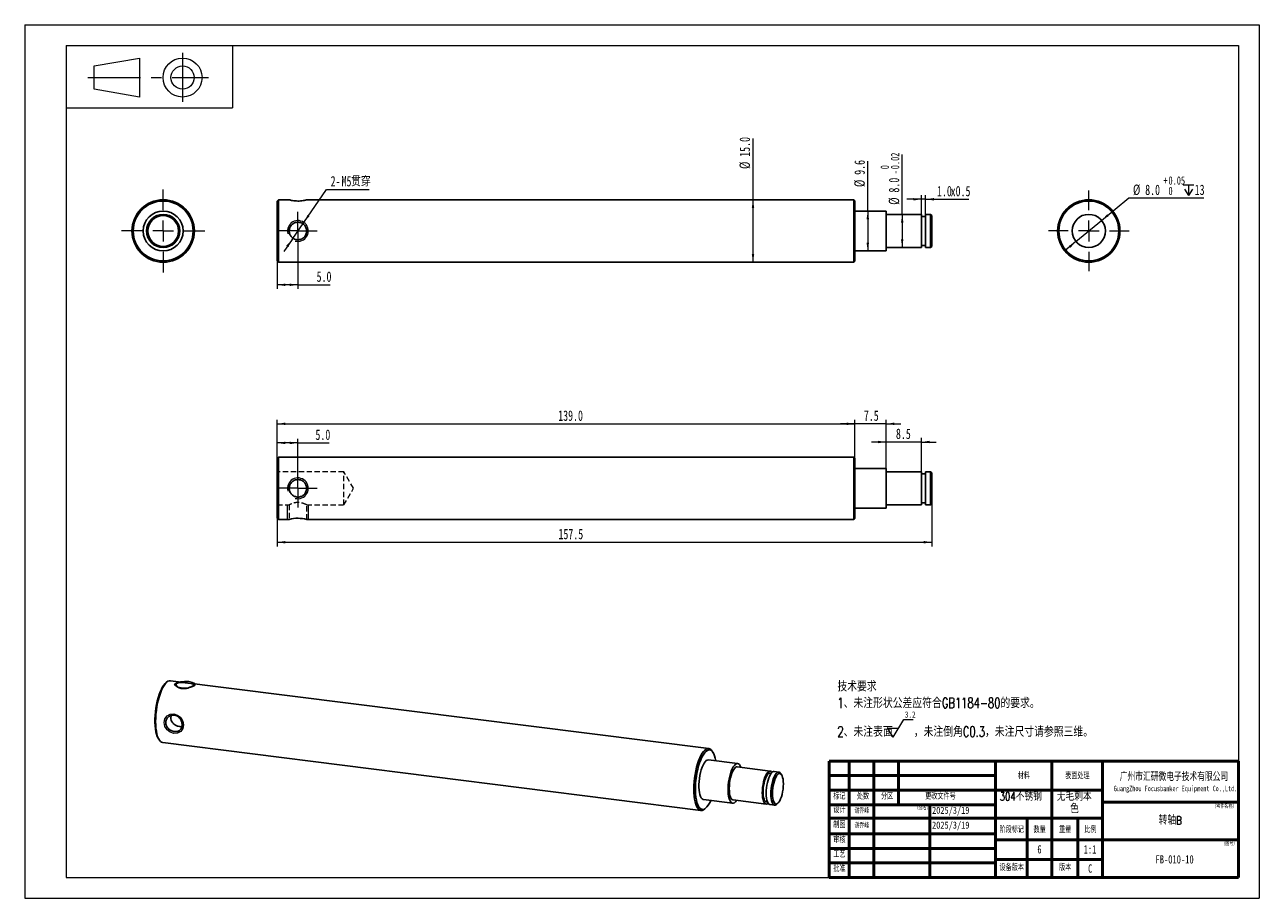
# Model space of a CAD drawing. Header units: millimetres. Extents: x 0 to 297, y 0 to 210.
import ezdxf

# ---------------------------------------------------------------- set-up
doc = ezdxf.new("R2010")
doc.units = ezdxf.units.MM
doc.linetypes.add('CENTERX2', pattern=[20.32, 12.7, -2.54, 2.54, -2.54])
doc.linetypes.add('HIDDEN', pattern=[1.905, 1.27, -0.635])
doc.styles.add('SLDTEXTSTYLE0', font='TXT', dxfattribs={"width": 0.7, "bigfont": 'bigfont'})
doc.styles.add('SLDTEXTSTYLE1', font='TXT', dxfattribs={"width": 0.7})
doc.styles.add('SLDTEXTSTYLE2', font='TXT', dxfattribs={"width": 0.75, "bigfont": 'bigfont'})
doc.styles.add('SLDTEXTSTYLE3', font='TXT', dxfattribs={"width": 0.75})
doc.dimstyles.new('SLDDIMSTYLE0', dxfattribs={"dimtxt": 2.5, "dimasz": 2, "dimexe": 0, "dimexo": 0.0625, "dimtad": 2, "dimdec": 1, "dimrnd": 1e-09, "dimzin": 4, "dimdsep": 46, "dimtxsty": 'SLDTEXTSTYLE1', "dimsah": 1, "dimcen": 0.09, "dimadec": 0, "dimazin": 1, "dimtfac": 1, "dimtofl": 0, "dimtmove": 0, "dimatfit": 3, "dimfxl": 0, "dimfrac": 2, "dimtolj": 1, "dimtzin": 12, "dimarcsym": 0})
doc.dimstyles.new('SLDDIMSTYLE1', dxfattribs={"dimtxt": 2.5, "dimasz": 2, "dimexe": 0, "dimexo": 0.0625, "dimtad": 2, "dimdec": 1, "dimrnd": 1e-09, "dimzin": 12, "dimdsep": 46, "dimtxsty": 'SLDTEXTSTYLE1', "dimsah": 1, "dimcen": 0.09, "dimadec": 0, "dimazin": 3, "dimtfac": 1, "dimtmove": 0, "dimatfit": 0, "dimfxl": 0, "dimfrac": 2, "dimtolj": 1, "dimtzin": 12, "dimarcsym": 0})
doc.dimstyles.new('SLDDIMSTYLE2', dxfattribs={"dimtxt": 2.5, "dimasz": 2, "dimexe": 0, "dimexo": 0.0625, "dimtad": 2, "dimdec": 1, "dimrnd": 1e-09, "dimzin": 12, "dimdsep": 46, "dimtxsty": 'SLDTEXTSTYLE1', "dimsah": 1, "dimcen": 0.09, "dimadec": 0, "dimazin": 3, "dimtfac": 1, "dimtofl": 0, "dimtmove": 0, "dimatfit": 3, "dimfxl": 0, "dimfrac": 2, "dimtolj": 1, "dimtzin": 12, "dimarcsym": 0})
doc.dimstyles.new('SLDDIMSTYLE3', dxfattribs={"dimtxt": 2.5, "dimasz": 2, "dimexe": 0, "dimexo": 0.0625, "dimtad": 2, "dimdec": 1, "dimrnd": 1e-09, "dimzin": 4, "dimdsep": 46, "dimtxsty": 'SLDTEXTSTYLE1', "dimsah": 1, "dimcen": 0.09, "dimadec": 0, "dimazin": 1, "dimtol": 1, "dimtm": 0.02, "dimtfac": 1, "dimtofl": 0, "dimtmove": 0, "dimatfit": 3, "dimfxl": 0, "dimfrac": 2, "dimtolj": 1, "dimtzin": 0, "dimarcsym": 0})
doc.dimstyles.new('SLDDIMSTYLE4', dxfattribs={"dimtxt": 2.5, "dimasz": 2, "dimexe": 0, "dimexo": 0.0625, "dimtad": 0, "dimtih": 1, "dimtoh": 1, "dimdec": 1, "dimrnd": 1e-09, "dimzin": 12, "dimdsep": 46, "dimtxsty": 'SLDTEXTSTYLE1', "dimsah": 1, "dimcen": 0, "dimadec": 0, "dimazin": 3, "dimtfac": 1, "dimtmove": 0, "dimatfit": 3, "dimfxl": 0, "dimfrac": 2, "dimtolj": 1, "dimtzin": 12, "dimarcsym": 0})
doc.dimstyles.new('SLDDIMSTYLE5', dxfattribs={"dimtxt": 2.5, "dimasz": 2, "dimexe": 0, "dimexo": 0.0625, "dimtad": 2, "dimdec": 1, "dimrnd": 1e-09, "dimzin": 4, "dimdsep": 46, "dimtxsty": 'SLDTEXTSTYLE1', "dimsah": 1, "dimcen": 0.09, "dimadec": 0, "dimazin": 1, "dimtfac": 1, "dimtmove": 0, "dimatfit": 0, "dimfxl": 0, "dimfrac": 2, "dimtolj": 1, "dimtzin": 12, "dimarcsym": 0})
doc.dimstyles.new('SLDDIMSTYLE6', dxfattribs={"dimtxt": 2.5, "dimasz": 2, "dimexe": 0, "dimexo": 0.0625, "dimtad": 0, "dimtih": 1, "dimtoh": 1, "dimdec": 1, "dimrnd": 1e-09, "dimzin": 4, "dimdsep": 46, "dimtxsty": 'SLDTEXTSTYLE1', "dimsah": 1, "dimcen": 0, "dimadec": 0, "dimazin": 1, "dimtol": 1, "dimtp": 0.05, "dimtfac": 1, "dimtmove": 0, "dimatfit": 3, "dimfxl": 0, "dimfrac": 2, "dimtolj": 1, "dimarcsym": 0})

# ---------------------------------------------------------------- blocks, each defined once
blk = doc.blocks.new('SW_NOTE_0')
at = {"color": 0, "linetype": 'Continuous', "lineweight": 0}
for p, q in [((13.44, -10.29), (12.17, -8.15)), ((14.7, -8.15), (12.17, -8.15)), ((13.44, -10.29), (15.97, -6.01)), ((15.97, -6.01), (18.21, -6.01))]:
    blk.add_line(p, q, dxfattribs=at)
at = {"color": 0, "linetype": 'Continuous', "lineweight": 0, "attachment_point": 1}
for s, insert, char_height, style in [('技术要求', (0, 3.22), 2.5, 'SLDTEXTSTYLE0'), ('1、未注形状公差应符合GB1184-80的要求。', (0, -0.78), 2.5, 'SLDTEXTSTYLE0'), ('3.2', (16.24, -4.07), 1.5, 'SLDTEXTSTYLE1'), ('2、未注表面', (0, -7.68), 2.5, 'SLDTEXTSTYLE0'), ('，未注倒角C0.3，未注尺寸请参照三维。', (18.37, -7.68), 2.5, 'SLDTEXTSTYLE0')]:
    blk.add_mtext(s, dxfattribs=dict(at, insert=insert, char_height=char_height, style=style))
blk = doc.blocks.new('SW_NOTE_0_1')
at = {"color": 0, "linetype": 'Continuous', "lineweight": 0, "char_height": 2, "attachment_point": 2, "style": 'SLDTEXTSTYLE2'}
for s, insert in [('无毛刺本', (5.25, 2.58)), ('色', (5.31, -0.42))]:
    blk.add_mtext(s, dxfattribs=dict(at, insert=insert))
blk = doc.blocks.new('SW_NOTE_0_2')
at = {"color": 0, "linetype": 'Continuous', "lineweight": 0, "attachment_point": 2}
for s, insert, char_height, style in [('广州市汇研微电子技术有限公司', (16.21, 2.45), 1.9, 'SLDTEXTSTYLE0'), ('GuangZhou Focusbanker Equipment Co.,Ltd.', (16.58, -0.62), 1.3, 'SLDTEXTSTYLE1')]:
    blk.add_mtext(s, dxfattribs=dict(at, insert=insert, char_height=char_height, style=style))
blk = doc.blocks.new('_D')
at = {"color": 7, "linetype": 'Continuous', "lineweight": 0}
for p, q in [((60.72, 105.75), (60.72, 110.46)), ((65.72, 103.15), (65.72, 110.46)), ((65.72, 109.46), (60.72, 109.46)), ((65.72, 109.46), (73.22, 109.46))]:
    blk.add_line(p, q, dxfattribs=at)
at = {"color": 7, "linetype": 'Continuous', "lineweight": 18}
for points in [[(60.72, 109.46), (62.72, 109.16), (62.72, 109.76)], [(65.72, 109.46), (63.72, 109.76), (63.72, 109.16)]]:
    blk.add_solid(points, dxfattribs=at)
at = {"color": 7, "linetype": 'Continuous', "lineweight": 18, "insert": (69.93, 112.68), "char_height": 2.5, "attachment_point": 1, "style": 'SLDTEXTSTYLE1'}
blk.add_mtext('5.0', dxfattribs=at)
blk = doc.blocks.new('_D_1')
at = {"color": 7, "linetype": 'Continuous', "lineweight": 0}
for p, q in [((207.22, 102.55), (207.22, 110.68)), ((215.72, 102.55), (215.72, 110.68)), ((207.22, 109.68), (203.72, 109.68)), ((215.72, 109.68), (207.22, 109.68)), ((215.72, 109.68), (219.22, 109.68))]:
    blk.add_line(p, q, dxfattribs=at)
at = {"color": 7, "linetype": 'Continuous', "lineweight": 18}
for points in [[(207.22, 109.68), (205.22, 109.98), (205.22, 109.38)], [(215.72, 109.68), (217.72, 109.38), (217.72, 109.98)]]:
    blk.add_solid(points, dxfattribs=at)
at = {"color": 7, "linetype": 'Continuous', "lineweight": 18, "insert": (209.58, 112.91), "char_height": 2.5, "attachment_point": 1, "style": 'SLDTEXTSTYLE1'}
blk.add_mtext('8.5', dxfattribs=at)
blk = doc.blocks.new('_D_2')
at = {"color": 7, "linetype": 'Continuous', "lineweight": 0}
for p, q in [((218.22, 94.85), (218.22, 84.59)), ((60.72, 91.35), (60.72, 84.59)), ((60.72, 85.59), (218.22, 85.59))]:
    blk.add_line(p, q, dxfattribs=at)
at = {"color": 7, "linetype": 'Continuous', "lineweight": 18}
for points in [[(60.72, 85.59), (62.72, 85.29), (62.72, 85.89)], [(218.22, 85.59), (216.22, 85.89), (216.22, 85.29)]]:
    blk.add_solid(points, dxfattribs=at)
at = {"color": 7, "linetype": 'Continuous', "lineweight": 18, "insert": (128.39, 88.81), "char_height": 2.5, "attachment_point": 1, "style": 'SLDTEXTSTYLE1'}
blk.add_mtext('157.5', dxfattribs=at)
blk = doc.blocks.new('_D_3')
at = {"color": 7, "linetype": 'Continuous', "lineweight": 0}
for p, q in [((60.72, 105.75), (60.72, 115.05)), ((60.72, 114.05), (199.72, 114.05)), ((199.72, 105.75), (199.72, 115.05))]:
    blk.add_line(p, q, dxfattribs=at)
at = {"color": 7, "linetype": 'Continuous', "lineweight": 18}
for points in [[(60.72, 114.05), (62.72, 113.75), (62.72, 114.35)], [(199.72, 114.05), (197.72, 114.35), (197.72, 113.75)]]:
    blk.add_solid(points, dxfattribs=at)
at = {"color": 7, "linetype": 'Continuous', "lineweight": 18, "insert": (128.33, 117.27), "char_height": 2.5, "attachment_point": 1, "style": 'SLDTEXTSTYLE1'}
blk.add_mtext('139.0', dxfattribs=at)
blk = doc.blocks.new('_D_4')
at = {"color": 7, "linetype": 'Continuous', "lineweight": 0}
for p, q in [((199.72, 114.05), (196.22, 114.05)), ((199.72, 103.35), (199.72, 115.05)), ((207.22, 114.05), (199.72, 114.05)), ((207.22, 103.35), (207.22, 115.05)), ((207.22, 114.05), (210.72, 114.05))]:
    blk.add_line(p, q, dxfattribs=at)
at = {"color": 7, "linetype": 'Continuous', "lineweight": 18}
for points in [[(199.72, 114.05), (197.72, 114.35), (197.72, 113.75)], [(207.22, 114.05), (209.22, 113.75), (209.22, 114.35)]]:
    blk.add_solid(points, dxfattribs=at)
at = {"color": 7, "linetype": 'Continuous', "lineweight": 18, "insert": (201.86, 117.27), "char_height": 2.5, "attachment_point": 1, "style": 'SLDTEXTSTYLE1'}
blk.add_mtext('7.5', dxfattribs=at)
blk = doc.blocks.new('SW_CENTERMARKSYMBOL_0')
at = {"color": 0, "linetype": 'Continuous', "lineweight": 18}
for p, q in [((0, 2.5), (0, 4.6)), ((-2.5, 0), (-4.6, 0)), ((0, 0), (-2.5, 0)), ((0, 0), (0, 2.5)), ((0, 0), (0, -2.5)), ((0, 0), (2.5, 0)), ((2.5, 0), (4.6, 0)), ((0, -2.5), (0, -4.6))]:
    blk.add_line(p, q, dxfattribs=at)
blk = doc.blocks.new('_D_5')
at = {"color": 7, "linetype": 'Continuous', "lineweight": 0}
for p, q in [((65.72, 155.81), (65.72, 146.47)), ((60.72, 153.21), (60.72, 146.47)), ((65.72, 147.47), (60.72, 147.47)), ((65.72, 147.47), (73.5, 147.47))]:
    blk.add_line(p, q, dxfattribs=at)
at = {"color": 7, "linetype": 'Continuous', "lineweight": 18}
for points in [[(60.72, 147.47), (62.72, 147.17), (62.72, 147.77)], [(65.72, 147.47), (63.72, 147.77), (63.72, 147.17)]]:
    blk.add_solid(points, dxfattribs=at)
at = {"color": 7, "linetype": 'Continuous', "lineweight": 18, "insert": (70.21, 150.69), "char_height": 2.5, "attachment_point": 1, "style": 'SLDTEXTSTYLE1'}
blk.add_mtext('5.0', dxfattribs=at)
blk = doc.blocks.new('_D_6')
at = {"color": 7, "linetype": 'Continuous', "lineweight": 0}
for q in [(211.08, 178.76), (211.08, 156.41)]:
    blk.add_line((211.08, 164.41), q, dxfattribs=at)
at = {"color": 7, "linetype": 'Continuous', "lineweight": 18}
for points in [[(211.08, 164.41), (210.78, 162.41), (211.38, 162.41)], [(211.08, 156.41), (211.38, 158.41), (210.78, 158.41)]]:
    blk.add_solid(points, dxfattribs=at)
at = {"color": 7, "linetype": 'Continuous', "lineweight": 18, "attachment_point": 1, "rotation": 90, "style": 'SLDTEXTSTYLE1'}
for s, insert, char_height in [('0.02', (208.37, 175.25), 2), ('0', (205.88, 175.25), 2), ('8.0', (207.86, 169.64), 2.5), ('-', (208.37, 174.02), 2), ('%%c', (207.85, 166.7), 2.5)]:
    blk.add_mtext(s, dxfattribs=dict(at, insert=insert, char_height=char_height))
blk = doc.blocks.new('_D_7')
at = {"color": 7, "linetype": 'Continuous', "lineweight": 0}
for p, q in [((175.19, 167.91), (175.19, 182.63)), ((175.19, 152.91), (175.19, 167.91))]:
    blk.add_line(p, q, dxfattribs=at)
at = {"color": 7, "linetype": 'Continuous', "lineweight": 18}
for points in [[(175.19, 167.91), (174.89, 165.91), (175.49, 165.91)], [(175.19, 152.91), (175.49, 154.91), (174.89, 154.91)]]:
    blk.add_solid(points, dxfattribs=at)
at = {"color": 7, "linetype": 'Continuous', "lineweight": 18, "char_height": 2.5, "attachment_point": 1, "rotation": 90, "style": 'SLDTEXTSTYLE1'}
for s, insert in [('15.0', (171.96, 178.24)), ('%%c', (171.95, 175.31))]:
    blk.add_mtext(s, dxfattribs=dict(at, insert=insert))
blk = doc.blocks.new('_D_8')
at = {"color": 7, "linetype": 'Continuous', "lineweight": 0}
for p, q in [((67.13, 162.47), (72.58, 170.39)), ((72.58, 170.39), (82.85, 170.39)), ((64.3, 158.35), (67.13, 162.47)), ((64.3, 158.35), (62.32, 155.46))]:
    blk.add_line(p, q, dxfattribs=at)
at = {"color": 7, "linetype": 'Continuous', "lineweight": 18}
for points in [[(67.13, 162.47), (68.51, 163.95), (68.02, 164.29)], [(64.3, 158.35), (62.92, 156.87), (63.42, 156.53)]]:
    blk.add_solid(points, dxfattribs=at)
at = {"color": 7, "linetype": 'Continuous', "lineweight": 18, "char_height": 2.5, "attachment_point": 1}
for s, insert, style in [('2-', (73.58, 173.62), 'SLDTEXTSTYLE1'), ('M5', (76.22, 173.62), 'SLDTEXTSTYLE1'), ('贯穿', (78.48, 173.62), 'SLDTEXTSTYLE0')]:
    blk.add_mtext(s, dxfattribs=dict(at, insert=insert, style=style))
blk = doc.blocks.new('_D_9')
at = {"color": 7, "linetype": 'Continuous', "lineweight": 0}
for p, q in [((215.72, 168.03), (212.22, 168.03)), ((215.72, 164.41), (215.72, 169.03)), ((216.72, 168.03), (215.72, 168.03)), ((216.72, 164.41), (216.72, 169.03)), ((216.72, 168.03), (227.12, 168.03))]:
    blk.add_line(p, q, dxfattribs=at)
at = {"color": 7, "linetype": 'Continuous', "lineweight": 18}
for points in [[(215.72, 168.03), (213.72, 168.33), (213.72, 167.73)], [(216.72, 168.03), (218.72, 167.73), (218.72, 168.33)]]:
    blk.add_solid(points, dxfattribs=at)
at = {"color": 7, "linetype": 'Continuous', "lineweight": 18, "char_height": 2.5, "attachment_point": 1, "style": 'SLDTEXTSTYLE1'}
for s, insert in [('1.0', (219.45, 171.25)), ('x0.5', (222.74, 171.25))]:
    blk.add_mtext(s, dxfattribs=dict(at, insert=insert))
blk = doc.blocks.new('_D_10')
at = {"color": 7, "linetype": 'Continuous', "lineweight": 0}
for q in [(202.8, 177.19), (202.8, 155.61)]:
    blk.add_line((202.8, 165.21), q, dxfattribs=at)
at = {"color": 7, "linetype": 'Continuous', "lineweight": 18}
for points in [[(202.8, 165.21), (202.5, 163.21), (203.1, 163.21)], [(202.8, 155.61), (203.1, 157.61), (202.5, 157.61)]]:
    blk.add_solid(points, dxfattribs=at)
at = {"color": 7, "linetype": 'Continuous', "lineweight": 18, "char_height": 2.5, "attachment_point": 1, "rotation": 90, "style": 'SLDTEXTSTYLE1'}
for s, insert in [('9.6', (199.58, 173.91)), ('%%c', (199.56, 170.97))]:
    blk.add_mtext(s, dxfattribs=dict(at, insert=insert))
blk = doc.blocks.new('SW_CENTERMARKSYMBOL_1')
at = {"color": 0, "linetype": 'Continuous', "lineweight": 18}
for p, q in [((0, 2.5), (0, 4.6)), ((-2.5, 0), (-4.6, 0)), ((0, 0), (-2.5, 0)), ((0, 0), (0, 2.5)), ((0, 0), (0, -2.5)), ((0, 0), (2.5, 0)), ((2.5, 0), (4.6, 0)), ((0, -2.5), (0, -4.6))]:
    blk.add_line(p, q, dxfattribs=at)
blk = doc.blocks.new('SW_CENTERMARKSYMBOL_2')
at = {"color": 0, "linetype": 'Continuous', "lineweight": 18}
for p, q in [((0, 5), (0, 10)), ((-5, 0), (-10, 0)), ((0, 0), (-2.5, 0)), ((0, 0), (0, 2.5)), ((0, 0), (0, -2.5)), ((0, 0), (2.5, 0)), ((5, 0), (10, 0)), ((0, -5), (0, -10))]:
    blk.add_line(p, q, dxfattribs=at)
blk = doc.blocks.new('SW_SYMBOL_HOLE_DEPTH')
at = {"color": 0, "linetype": 'Continuous', "lineweight": 18}
for p, q in [((0, 875), (800, 875)), ((100, 555), (400, 75)), ((400, 875), (400, 75)), ((700, 555), (400, 75))]:
    blk.add_line(p, q, dxfattribs=at)
blk = doc.blocks.new('_D_11')
at = {"color": 7, "linetype": 'Continuous', "lineweight": 0}
for p, q in [((259.06, 162.95), (265.59, 168.34)), ((265.59, 168.34), (283.63, 168.34)), ((252.89, 157.86), (259.06, 162.95)), ((252.89, 157.86), (250.18, 155.64))]:
    blk.add_line(p, q, dxfattribs=at)
at = {"color": 7, "linetype": 'Continuous', "lineweight": 18}
for points in [[(259.06, 162.95), (260.79, 163.99), (260.41, 164.45)], [(252.89, 157.86), (251.15, 156.82), (251.53, 156.36)]]:
    blk.add_solid(points, dxfattribs=at)
at = {"color": 7, "linetype": 'Continuous', "lineweight": 18, "xscale": 0.003222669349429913, "yscale": 0.003222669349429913, "zscale": 0.003222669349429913}
blk.add_blockref('SW_SYMBOL_HOLE_DEPTH', (278.65, 168.71), dxfattribs=at)
at = {"color": 7, "linetype": 'Continuous', "lineweight": 18, "attachment_point": 1, "style": 'SLDTEXTSTYLE1'}
for s, insert, char_height in [('+', (273.91, 173.54), 2), ('0.05', (275.14, 173.54), 2), ('%%c', (266.59, 171.57), 2.5), ('8.0', (269.53, 171.56), 2.5), ('0', (275.14, 171.05), 2), ('13', (281.44, 171.56), 2.5)]:
    blk.add_mtext(s, dxfattribs=dict(at, insert=insert, char_height=char_height))
blk = doc.blocks.new('SW_CENTERMARKSYMBOL_3')
at = {"color": 0, "linetype": 'Continuous', "lineweight": 18}
for p, q in [((0, 5), (0, 9.7)), ((-5, 0), (-9.7, 0)), ((0, 0), (-2.5, 0)), ((0, 0), (0, 2.5)), ((0, 0), (0, -2.5)), ((0, 0), (2.5, 0)), ((5, 0), (9.7, 0)), ((0, -5), (0, -9.7))]:
    blk.add_line(p, q, dxfattribs=at)

msp = doc.modelspace()

# ---------------------------------------------------------------- linework, layer by layer
at = {"color": 7, "linetype": 'Continuous', "lineweight": 18}
for p, q in [((-0.01, 209.99), (296.99, 209.99)), ((-0.01, 209.99), (-0.01, -0.01)), ((296.99, 209.99), (296.99, -0.01)), ((9.99, 204.99), (291.99, 204.99)), ((9.99, 204.99), (9.99, 4.99)), ((9.99, 204.99), (49.99, 204.99)), ((9.99, 204.99), (9.99, 189.99)), ((49.99, 204.99), (49.99, 189.99)), ((291.99, 204.99), (291.99, 4.99)), ((16.7, 200.08), (27.64, 201.99)), ((27.64, 201.99), (27.64, 192.61)), ((16.7, 194.52), (16.7, 200.08)), ((27.64, 192.61), (16.7, 194.52)), ((9.99, 189.99), (49.99, 189.99)), ((63.22, 91.05), (63.22, 94.55)), ((68.22, 91.05), (68.22, 94.55)), ((9.99, 4.99), (291.99, 4.99)), ((-0.01, -0.01), (296.99, -0.01))]:
    msp.add_line(p, q, dxfattribs=at)
at = {"color": 7, "linetype": 'CENTERX2', "lineweight": 18}
for p, q in [((37.96, 203.21), (37.96, 191.46)), ((15.14, 197.3), (44.21, 197.3))]:
    msp.add_line(p, q, dxfattribs=at)
at = {"color": 7, "linetype": 'Continuous', "lineweight": 25}
for p, q in [((35.4, 167.61), (35.4, 167.62)), ((61.02, 167.91), (60.72, 167.61)), ((60.72, 153.21), (60.72, 167.61)), ((63.64, 167.91), (61.02, 167.91)), ((61.02, 167.91), (61.02, 152.91)), ((199.42, 167.91), (67.8, 167.91)), ((199.72, 167.61), (199.42, 167.91)), ((199.42, 152.91), (199.42, 167.91)), ((199.72, 167.61), (199.72, 153.21)), ((253.87, 167.62), (253.87, 167.61)), ((207.22, 165.21), (199.72, 165.21)), ((207.22, 165.21), (207.22, 155.61)), ((215.72, 164.41), (207.22, 164.41)), ((215.72, 164.41), (215.72, 156.41)), ((216.72, 163.91), (215.72, 163.91)), ((217.92, 164.41), (216.72, 164.41)), ((216.72, 164.41), (216.72, 156.41)), ((218.22, 164.11), (217.92, 164.41)), ((217.92, 156.41), (217.92, 164.41)), ((218.22, 164.11), (218.22, 156.71)), ((199.72, 155.61), (207.22, 155.61)), ((207.22, 156.41), (215.72, 156.41)), ((215.72, 156.91), (216.72, 156.91)), ((216.72, 156.41), (217.92, 156.41)), ((217.92, 156.41), (218.22, 156.71)), ((60.72, 153.21), (61.02, 152.91)), ((61.02, 152.91), (199.42, 152.91)), ((199.42, 152.91), (199.72, 153.21)), ((61.02, 106.05), (60.72, 105.75)), ((60.72, 91.35), (60.72, 105.75)), ((199.42, 106.05), (61.02, 106.05)), ((61.02, 106.05), (61.02, 91.05)), ((199.72, 105.75), (199.42, 106.05)), ((199.42, 91.05), (199.42, 106.05)), ((199.72, 105.75), (199.72, 91.35)), ((207.22, 103.35), (199.72, 103.35)), ((207.22, 103.35), (207.22, 93.75)), ((215.72, 102.55), (207.22, 102.55)), ((215.72, 102.55), (215.72, 94.55)), ((216.72, 102.05), (215.72, 102.05)), ((217.92, 102.55), (216.72, 102.55)), ((216.72, 102.55), (216.72, 94.55)), ((218.22, 102.25), (217.92, 102.55)), ((217.92, 94.55), (217.92, 102.55)), ((218.22, 102.25), (218.22, 94.85)), ((215.72, 95.05), (216.72, 95.05)), ((199.72, 93.75), (207.22, 93.75)), ((207.22, 94.55), (215.72, 94.55)), ((216.72, 94.55), (217.92, 94.55)), ((217.92, 94.55), (218.22, 94.85)), ((60.72, 91.35), (61.02, 91.05)), ((61.02, 91.05), (63.65, 91.05)), ((67.82, 91.05), (199.42, 91.05)), ((199.42, 91.05), (199.72, 91.35)), ((34.14, 51.92), (33.86, 51.68)), ((164.53, 35.98), (35.07, 52.29)), ((32.17, 38.31), (32.38, 38)), ((33.2, 37.41), (162.66, 21.1)), ((171.49, 32.39), (164.48, 33.27)), ((165.56, 35.08), (165.35, 35.39)), ((179.34, 30.59), (171.39, 31.59)), ((179.58, 30.06), (179.28, 30.09)), ((181.4, 30.33), (180.28, 30.47)), ((182.05, 29.71), (181.84, 30.02)), ((163.28, 23.74), (170.29, 22.86)), ((163.6, 21.47), (163.88, 21.72)), ((170.39, 23.65), (178.34, 22.65)), ((178.41, 23.15), (178.7, 23.11)), ((179.28, 22.53), (180.4, 22.39)), ((180.9, 22.59), (181.18, 22.84))]:
    msp.add_line(p, q, dxfattribs=at)
at = {"color": 7, "linetype": 'HIDDEN', "lineweight": 18}
for p, q in [((76.72, 102.55), (60.72, 102.55)), ((76.72, 94.55), (76.72, 102.55)), ((79.12, 98.55), (76.72, 102.55)), ((76.72, 94.55), (79.12, 98.55)), ((60.72, 94.55), (63.64, 94.55)), ((63.62, 94.56), (63.62, 91.05)), ((67.82, 94.55), (76.72, 94.55)), ((67.82, 91.05), (67.82, 94.55))]:
    msp.add_line(p, q, dxfattribs=at)
at = {"color": 7, "linetype": 'Continuous', "lineweight": 50}
for p, q in [((193.54, 32.99), (291.99, 32.99)), ((193.54, 32.99), (193.54, 4.99)), ((198.33, 32.99), (198.33, 19.27)), ((204.27, 22.49), (204.27, 32.99)), ((210.2, 22.49), (210.2, 32.99)), ((233.54, 32.99), (233.54, 4.99)), ((247.07, 32.99), (247.07, 19.27)), ((259.24, 32.77), (259.24, 19.27)), ((291.99, 32.99), (291.99, 4.99)), ((193.54, 29.49), (233.54, 29.49)), ((193.54, 29.49), (198.54, 29.49)), ((193.54, 26.02), (233.54, 26.02)), ((193.54, 26.02), (198.54, 26.02)), ((259.24, 26.02), (233.54, 26.02)), ((193.54, 22.49), (233.54, 22.49)), ((193.54, 22.49), (198.33, 22.49)), ((198.33, 22.49), (198.33, 19.27)), ((204.27, 19.27), (204.27, 22.49)), ((217.76, 22.49), (217.76, 4.99)), ((259.24, 23.08), (291.99, 23.08)), ((193.54, 19.27), (198.33, 19.27)), ((193.54, 19.27), (198.33, 19.27)), ((198.33, 19.27), (204.27, 19.27)), ((198.33, 19.27), (198.33, 15.49)), ((198.33, 19.27), (204.27, 19.27)), ((198.33, 19.27), (198.33, 15.49)), ((204.27, 19.27), (204.27, 15.49)), ((204.27, 19.27), (213.97, 19.27)), ((204.27, 19.27), (213.97, 19.27)), ((219.54, 19.27), (213.97, 19.27)), ((225.54, 19.27), (219.54, 19.27)), ((234.9, 19.27), (225.54, 19.27)), ((259.24, 19.27), (234.9, 19.27)), ((241.16, 19.27), (241.16, 4.99)), ((247.07, 19.27), (247.07, 4.99)), ((253.33, 19.27), (253.33, 4.99)), ((259.24, 14.02), (259.24, 19.27)), ((193.54, 15.49), (198.33, 15.49)), ((198.33, 15.49), (193.54, 15.49)), ((198.33, 15.49), (198.33, 11.99)), ((198.33, 15.49), (204.27, 15.49)), ((204.27, 15.49), (198.33, 15.49)), ((198.33, 15.49), (198.33, 11.99)), ((204.27, 15.49), (204.27, 11.99)), ((213.97, 15.49), (204.27, 15.49)), ((219.54, 15.49), (213.97, 15.49)), ((225.54, 15.49), (219.54, 15.49)), ((233.54, 15.49), (225.54, 15.49)), ((198.33, 11.99), (193.54, 11.99)), ((193.54, 11.99), (198.33, 11.99)), ((198.33, 11.99), (198.33, 8.49)), ((204.27, 11.99), (198.33, 11.99)), ((198.33, 11.99), (204.27, 11.99)), ((198.33, 11.99), (198.33, 8.49)), ((204.27, 11.99), (204.27, 8.49)), ((213.97, 11.99), (204.27, 11.99)), ((219.54, 11.99), (213.97, 11.99)), ((225.54, 11.99), (219.54, 11.99)), ((233.54, 11.99), (225.54, 11.99)), ((259.24, 14.02), (233.54, 14.02)), ((259.24, 14.02), (291.99, 14.02)), ((259.24, 14.02), (259.24, 9.3)), ((259.24, 9.3), (233.54, 9.3)), ((259.24, 4.99), (259.24, 9.3)), ((193.54, 8.49), (198.33, 8.49)), ((198.33, 8.49), (193.54, 8.49)), ((198.33, 8.49), (198.33, 4.99)), ((198.33, 8.49), (204.27, 8.49)), ((198.33, 8.49), (204.27, 8.49)), ((198.33, 8.49), (198.33, 4.99)), ((204.27, 8.49), (204.27, 4.99)), ((213.97, 8.49), (204.27, 8.49)), ((219.54, 8.49), (213.97, 8.49)), ((225.54, 8.49), (219.54, 8.49)), ((233.54, 8.49), (225.54, 8.49)), ((193.54, 4.99), (291.99, 4.99))]:
    msp.add_line(p, q, dxfattribs=at)
at = {"color": 7, "linetype": 'Continuous', "lineweight": 25, "flags": 128}
for points in [[(32.17, 38.31), (32.08, 38.45), (31.87, 38.88), (31.69, 39.41), (31.54, 40.01), (31.43, 40.69), (31.35, 41.43), (31.31, 42.23), (31.31, 43.07), (31.35, 43.93), (31.43, 44.81), (31.54, 45.69), (31.69, 46.55), (31.87, 47.4), (32.08, 48.2), (32.32, 48.95), (32.58, 49.64), (32.86, 50.26), (33.16, 50.8), (33.46, 51.25), (33.78, 51.6), (33.86, 51.68)], [(35.07, 52.29), (34.77, 52.28), (34.46, 52.15), (34.14, 51.92), (33.82, 51.59), (33.5, 51.16), (33.2, 50.64), (32.9, 50.03), (32.63, 49.34), (32.38, 48.6), (32.15, 47.79), (31.95, 46.95), (31.79, 46.07), (31.66, 45.17), (31.56, 44.27), (31.5, 43.38), (31.48, 42.51), (31.5, 41.68), (31.56, 40.89), (31.66, 40.16), (31.79, 39.5), (31.95, 38.91), (32.15, 38.41), (32.38, 38.01), (32.63, 37.71), (32.9, 37.51), (33.2, 37.41), (33.2, 37.41)], [(163.6, 21.47), (163.28, 21.24), (162.96, 21.12), (162.66, 21.1), (162.36, 21.19), (162.09, 21.39), (161.84, 21.7), (161.61, 22.1), (161.42, 22.6), (161.25, 23.19), (161.12, 23.85), (161.02, 24.58), (160.96, 25.37), (160.95, 26.2), (160.96, 27.07), (161.02, 27.96), (161.12, 28.86), (161.25, 29.76), (161.42, 30.63), (161.61, 31.48), (161.84, 32.28), (162.09, 33.03), (162.36, 33.72), (162.66, 34.32), (162.96, 34.85), (163.28, 35.28), (163.6, 35.61), (163.92, 35.84), (164.23, 35.97), (164.54, 35.98), (164.83, 35.89), (165.1, 35.69), (165.35, 35.39)], [(166.25, 33.05), (166.25, 33.05), (166.12, 33.7), (165.96, 34.26), (165.76, 34.74), (165.53, 35.12), (165.28, 35.41), (165.01, 35.58), (164.72, 35.66), (164.42, 35.62), (164.11, 35.47), (163.8, 35.22), (163.49, 34.87), (163.18, 34.42), (162.89, 33.88), (162.61, 33.26), (162.34, 32.57), (162.11, 31.82), (161.89, 31.01), (161.71, 30.17), (161.57, 29.3), (161.45, 28.43), (161.38, 27.55), (161.34, 26.68), (161.34, 25.85), (161.38, 25.05), (161.45, 24.31), (161.57, 23.63), (161.71, 23.02), (161.89, 22.5), (162.11, 22.07), (162.34, 21.74), (162.61, 21.51), (162.89, 21.38), (163.18, 21.36), (163.49, 21.45), (163.8, 21.65), (164.11, 21.95), (164.42, 22.36), (164.72, 22.85), (165.01, 23.43), (165.05, 23.52)], [(164.48, 33.27), (164.45, 33.27), (164.2, 33.23), (163.94, 33.09), (163.68, 32.83), (163.43, 32.47), (163.18, 32.02), (162.96, 31.49), (162.75, 30.89), (162.57, 30.23), (162.42, 29.53), (162.3, 28.81), (162.23, 28.08), (162.19, 27.36), (162.19, 26.67), (162.23, 26.02), (162.3, 25.43), (162.42, 24.91), (162.57, 24.47), (162.75, 24.13), (162.96, 23.89), (163.18, 23.77), (163.28, 23.74)], [(172.27, 31.48), (172.12, 31.84), (171.92, 32.13), (171.7, 32.31), (171.47, 32.39), (171.22, 32.35), (170.96, 32.2), (170.7, 31.95), (170.44, 31.59), (170.2, 31.14), (169.97, 30.61), (169.76, 30.01), (169.58, 29.35), (169.43, 28.65), (169.32, 27.93), (169.24, 27.2), (169.2, 26.48), (169.2, 25.78), (169.24, 25.13), (169.32, 24.54), (169.43, 24.02), (169.58, 23.59), (169.76, 23.25), (169.97, 23.01), (170.2, 22.88), (170.44, 22.86), (170.7, 22.96), (170.96, 23.16), (171.22, 23.47), (171.27, 23.54)], [(170.39, 23.65), (170.33, 23.67), (170.12, 23.78), (169.94, 24), (169.78, 24.32), (169.65, 24.73), (169.56, 25.22), (169.5, 25.77), (169.48, 26.38), (169.5, 27.01), (169.56, 27.67), (169.65, 28.32), (169.78, 28.96), (169.94, 29.55), (170.12, 30.1), (170.33, 30.58), (170.55, 30.97), (170.78, 31.28), (171.01, 31.48), (171.24, 31.59), (171.39, 31.59)], [(179.78, 30.27), (179.62, 30.46), (179.41, 30.58), (179.19, 30.58), (178.96, 30.48), (178.73, 30.28), (178.5, 29.97), (178.28, 29.57), (178.07, 29.1), (177.89, 28.55), (177.73, 27.95), (177.6, 27.32), (177.51, 26.67), (177.45, 26.01), (177.43, 25.37), (177.45, 24.77), (177.51, 24.22), (177.6, 23.73), (177.73, 23.32), (177.89, 23), (178.07, 22.78), (178.28, 22.67), (178.5, 22.66), (178.73, 22.76), (178.84, 22.85)], [(179.28, 30.09), (179.23, 30.1), (179.01, 30.04), (178.79, 29.87), (178.57, 29.6), (178.36, 29.23), (178.16, 28.77), (177.99, 28.25), (177.84, 27.68), (177.73, 27.07), (177.65, 26.45), (177.61, 25.83), (177.61, 25.24), (177.65, 24.69), (177.73, 24.21), (177.84, 23.8), (177.99, 23.48), (178.16, 23.27), (178.36, 23.16), (178.41, 23.15)], [(180.28, 30.47), (180.13, 30.47), (179.9, 30.36), (179.66, 30.16), (179.43, 29.85), (179.21, 29.46), (179.01, 28.98), (178.82, 28.43), (178.66, 27.84), (178.54, 27.2), (178.44, 26.55), (178.39, 25.89), (178.37, 25.26), (178.39, 24.65), (178.44, 24.1), (178.54, 23.61), (178.66, 23.2), (178.82, 22.88), (179.01, 22.66), (179.21, 22.55), (179.28, 22.53)], [(180.9, 22.59), (180.79, 22.5), (180.56, 22.4), (180.33, 22.41), (180.13, 22.52), (179.94, 22.74), (179.79, 23.06), (179.66, 23.47), (179.56, 23.96), (179.51, 24.51), (179.49, 25.11), (179.51, 25.75), (179.56, 26.41), (179.66, 27.06), (179.79, 27.69), (179.94, 28.29), (180.13, 28.84), (180.33, 29.31), (180.56, 29.71), (180.79, 30.02), (181.02, 30.22), (181.25, 30.32), (181.47, 30.32), (181.68, 30.2), (181.84, 30.02)], [(182.49, 27.48), (182.47, 28.07), (182.41, 28.6), (182.32, 29.07), (182.19, 29.45), (182.02, 29.74), (181.84, 29.92), (181.63, 30), (181.41, 29.96), (181.18, 29.82), (180.96, 29.56), (180.74, 29.21), (180.53, 28.77), (180.34, 28.26), (180.18, 27.69), (180.05, 27.07), (179.95, 26.44), (179.89, 25.8), (179.87, 25.17), (179.89, 24.58), (179.95, 24.05), (180.05, 23.58), (180.18, 23.2), (180.34, 22.91), (180.53, 22.73), (180.74, 22.65), (180.96, 22.69), (181.18, 22.84), (181.41, 23.09), (181.63, 23.44), (181.84, 23.88), (182.02, 24.4), (182.19, 24.97), (182.32, 25.58), (182.41, 26.22), (182.47, 26.86), (182.49, 27.48)]]:
    msp.add_lwpolyline(points, dxfattribs=at)
at = {"color": 7, "linetype": 'Continuous', "lineweight": 18, "flags": 128}
for points in [[(37.65, 50.59), (36.82, 50.76), (36.25, 51.03), (36.03, 51.34), (36.19, 51.66), (36.71, 51.94), (37.5, 52.13), (38.45, 52.2), (39.42, 52.15), (40.24, 51.98), (40.81, 51.71), (41.03, 51.4), (40.87, 51.08), (40.35, 50.8), (39.56, 50.61), (38.61, 50.54), (37.65, 50.59)], [(35.88, 39.6), (34.99, 39.9), (34.23, 40.5), (33.72, 41.33), (33.54, 42.26), (33.72, 43.13), (34.23, 43.84), (34.99, 44.25), (35.88, 44.32), (36.78, 44.03), (37.53, 43.42), (38.04, 42.59), (38.22, 41.67), (38.04, 40.79), (37.53, 40.09), (36.78, 39.67), (35.88, 39.6)]]:
    msp.add_lwpolyline(points, dxfattribs=at)
at = {"color": 7, "linetype": 'Continuous', "lineweight": 18}
for radius in [4.69, 2.78]:
    msp.add_circle((37.96, 197.3), radius, dxfattribs=at)
at = {"color": 7, "linetype": 'Continuous', "lineweight": 25}
for centre, radius in [((33.3, 160.41), 7.5), ((33.3, 160.41), 7.2), ((255.97, 160.41), 7.5), ((255.97, 160.41), 7.2), ((33.3, 160.41), 4.8), ((33.3, 160.41), 4), ((33.3, 160.41), 3.7), ((255.97, 160.41), 4)]:
    msp.add_circle(centre, radius, dxfattribs=at)
at = {"color": 7, "linetype": 'Continuous', "lineweight": 18}
for centre in [(65.72, 160.41), (65.72, 98.55)]:
    msp.add_arc(centre, 2.5, 255, 195, dxfattribs=at)
at = {"color": 7, "linetype": 'Continuous', "lineweight": 25}
msp.add_arc((65.72, 83.71), 7.64, 74.0384, 105.7456, dxfattribs=at)
for points, knots in [([(65.72, 167.61), (65.49, 167.61), (65.03, 167.63), (64.41, 167.72), (63.93, 167.82), (63.65, 167.9), (63.64, 167.9), (63.64, 167.9)], [0, 0, 0, 0, 0.209054, 0.417904, 0.631974, 0.849776, 1, 1, 1, 1]), ([(67.8, 167.9), (67.79, 167.9), (67.77, 167.89), (67.47, 167.81), (66.99, 167.71), (66.37, 167.62), (65.92, 167.61), (65.72, 167.61)], [0, 0, 0, 0, 0.176166, 0.38275, 0.595326, 0.813099, 1, 1, 1, 1]), ([(67.82, 160.41), (67.82, 160.27), (67.8, 160.13), (67.75, 159.86), (67.71, 159.73), (67.6, 159.47), (67.54, 159.35), (67.39, 159.13), (67.3, 159.02), (67.01, 158.73), (66.78, 158.57), (66.4, 158.42), (66.27, 158.37), (65.99, 158.32), (65.86, 158.31), (65.58, 158.31), (65.44, 158.32), (65.17, 158.37), (65.04, 158.41), (64.66, 158.57), (64.43, 158.73), (64.14, 159.02), (64.05, 159.12), (63.9, 159.35), (63.83, 159.47), (63.73, 159.73), (63.69, 159.86), (63.63, 160.13), (63.62, 160.27), (63.62, 160.68), (63.67, 160.96), (63.83, 161.34), (63.9, 161.46), (64.05, 161.69), (64.14, 161.79), (64.33, 161.99), (64.44, 162.08), (64.66, 162.23), (64.78, 162.29), (65.04, 162.4), (65.17, 162.44), (65.44, 162.49), (65.58, 162.51), (65.86, 162.51), (65.99, 162.49), (66.26, 162.44), (66.4, 162.4), (66.78, 162.24), (67.01, 162.09), (67.3, 161.8), (67.39, 161.69), (67.54, 161.46), (67.6, 161.34), (67.71, 161.09), (67.75, 160.95), (67.8, 160.68), (67.82, 160.55), (67.82, 160.41)], [0, 0, 0, 0, 0.03125, 0.03125, 0.0625, 0.0625, 0.09375, 0.09375, 0.125, 0.125, 0.1875, 0.1875, 0.21875, 0.21875, 0.25, 0.25, 0.28125, 0.28125, 0.3125, 0.3125, 0.375, 0.375, 0.40625, 0.40625, 0.4375, 0.4375, 0.46875, 0.46875, 0.5, 0.5, 0.5625, 0.5625, 0.59375, 0.59375, 0.625, 0.625, 0.65625, 0.65625, 0.6875, 0.6875, 0.71875, 0.71875, 0.75, 0.75, 0.78125, 0.78125, 0.8125, 0.8125, 0.875, 0.875, 0.90625, 0.90625, 0.9375, 0.9375, 0.96875, 0.96875, 1, 1, 1, 1]), ([(65.72, 96.45), (65.58, 96.45), (65.44, 96.46), (65.17, 96.52), (65.04, 96.56), (64.79, 96.66), (64.66, 96.73), (64.44, 96.88), (64.33, 96.97), (64.04, 97.26), (63.88, 97.49), (63.73, 97.87), (63.69, 98), (63.63, 98.27), (63.62, 98.41), (63.62, 98.69), (63.63, 98.83), (63.69, 99.1), (63.73, 99.23), (63.88, 99.61), (64.04, 99.84), (64.33, 100.13), (64.44, 100.22), (64.66, 100.37), (64.79, 100.44), (65.04, 100.54), (65.17, 100.58), (65.44, 100.64), (65.58, 100.65), (65.99, 100.65), (66.27, 100.6), (66.65, 100.44), (66.77, 100.37), (67, 100.22), (67.11, 100.13), (67.3, 99.94), (67.39, 99.83), (67.54, 99.61), (67.6, 99.49), (67.71, 99.23), (67.75, 99.1), (67.8, 98.83), (67.82, 98.69), (67.82, 98.41), (67.81, 98.28), (67.75, 98.01), (67.71, 97.87), (67.55, 97.49), (67.4, 97.26), (67.11, 96.97), (67, 96.88), (66.77, 96.73), (66.65, 96.66), (66.4, 96.56), (66.27, 96.52), (66, 96.46), (65.86, 96.45), (65.72, 96.45)], [0, 0, 0, 0, 0.03125, 0.03125, 0.0625, 0.0625, 0.09375, 0.09375, 0.125, 0.125, 0.1875, 0.1875, 0.21875, 0.21875, 0.25, 0.25, 0.28125, 0.28125, 0.3125, 0.3125, 0.375, 0.375, 0.40625, 0.40625, 0.4375, 0.4375, 0.46875, 0.46875, 0.5, 0.5, 0.5625, 0.5625, 0.59375, 0.59375, 0.625, 0.625, 0.65625, 0.65625, 0.6875, 0.6875, 0.71875, 0.71875, 0.75, 0.75, 0.78125, 0.78125, 0.8125, 0.8125, 0.875, 0.875, 0.90625, 0.90625, 0.9375, 0.9375, 0.96875, 0.96875, 1, 1, 1, 1]), ([(37.79, 50.43), (37.66, 50.45), (37.54, 50.47), (37.3, 50.54), (37.19, 50.58), (36.99, 50.67), (36.9, 50.72), (36.74, 50.82), (36.67, 50.88), (36.51, 51.06), (36.44, 51.19), (36.43, 51.36), (36.44, 51.42), (36.48, 51.53), (36.52, 51.57), (36.62, 51.66), (36.68, 51.7), (36.82, 51.76), (36.91, 51.79), (37.19, 51.85), (37.42, 51.87), (37.79, 51.87), (37.92, 51.86), (38.19, 51.85), (38.33, 51.84), (38.6, 51.82), (38.74, 51.8), (39.01, 51.77), (39.15, 51.76), (39.53, 51.71), (39.77, 51.68), (40.07, 51.62), (40.16, 51.6), (40.32, 51.56), (40.39, 51.54), (40.5, 51.5), (40.55, 51.47), (40.61, 51.42), (40.63, 51.39), (40.64, 51.32), (40.63, 51.28), (40.58, 51.21), (40.55, 51.17), (40.45, 51.08), (40.39, 51.04), (40.24, 50.94), (40.16, 50.9), (39.87, 50.76), (39.65, 50.67), (39.27, 50.56), (39.14, 50.52), (38.87, 50.47), (38.74, 50.45), (38.47, 50.42), (38.33, 50.41), (38.05, 50.41), (37.92, 50.42), (37.79, 50.43)], [0, 0, 0, 0, 0.03125, 0.03125, 0.0625, 0.0625, 0.09375, 0.09375, 0.125, 0.125, 0.1875, 0.1875, 0.21875, 0.21875, 0.25, 0.25, 0.28125, 0.28125, 0.3125, 0.3125, 0.375, 0.375, 0.40625, 0.40625, 0.4375, 0.4375, 0.46875, 0.46875, 0.5, 0.5, 0.5625, 0.5625, 0.59375, 0.59375, 0.625, 0.625, 0.65625, 0.65625, 0.6875, 0.6875, 0.71875, 0.71875, 0.75, 0.75, 0.78125, 0.78125, 0.8125, 0.8125, 0.875, 0.875, 0.90625, 0.90625, 0.9375, 0.9375, 0.96875, 0.96875, 1, 1, 1, 1]), ([(37.85, 41.71), (37.85, 41.58), (37.83, 41.46), (37.79, 41.21), (37.75, 41.09), (37.67, 40.88), (37.61, 40.78), (37.48, 40.59), (37.41, 40.5), (37.16, 40.28), (36.95, 40.18), (36.61, 40.09), (36.49, 40.07), (36.24, 40.05), (36.12, 40.06), (35.86, 40.09), (35.73, 40.12), (35.47, 40.2), (35.34, 40.25), (34.97, 40.43), (34.74, 40.59), (34.45, 40.88), (34.36, 40.98), (34.2, 41.2), (34.14, 41.32), (34.03, 41.56), (33.99, 41.69), (33.93, 41.95), (33.92, 42.08), (33.92, 42.47), (33.97, 42.73), (34.14, 43.08), (34.2, 43.19), (34.36, 43.4), (34.45, 43.5), (34.64, 43.67), (34.75, 43.74), (34.97, 43.87), (35.09, 43.92), (35.34, 44), (35.47, 44.03), (35.72, 44.05), (35.86, 44.05), (36.12, 44.02), (36.24, 43.99), (36.49, 43.9), (36.61, 43.84), (36.95, 43.64), (37.15, 43.45), (37.4, 43.12), (37.48, 43.01), (37.61, 42.76), (37.66, 42.64), (37.75, 42.38), (37.79, 42.24), (37.83, 41.98), (37.85, 41.84), (37.85, 41.71)], [0, 0, 0, 0, 0.03125, 0.03125, 0.0625, 0.0625, 0.09375, 0.09375, 0.125, 0.125, 0.1875, 0.1875, 0.21875, 0.21875, 0.25, 0.25, 0.28125, 0.28125, 0.3125, 0.3125, 0.375, 0.375, 0.40625, 0.40625, 0.4375, 0.4375, 0.46875, 0.46875, 0.5, 0.5, 0.5625, 0.5625, 0.59375, 0.59375, 0.625, 0.625, 0.65625, 0.65625, 0.6875, 0.6875, 0.71875, 0.71875, 0.75, 0.75, 0.78125, 0.78125, 0.8125, 0.8125, 0.875, 0.875, 0.90625, 0.90625, 0.9375, 0.9375, 0.96875, 0.96875, 1, 1, 1, 1]), ([(35.33, 43.98), (35.29, 43.91), (35.14, 43.65), (35.13, 43.13), (35.3, 42.54), (35.67, 42.02), (36.23, 41.59), (36.91, 41.32), (37.46, 41.22), (37.71, 41.25), (37.78, 41.26)], [0, 0, 0, 0, 0.051585, 0.201688, 0.338785, 0.47955, 0.635211, 0.800321, 0.949095, 1, 1, 1, 1])]:
    msp.add_open_spline(points, degree=3, knots=knots, dxfattribs=at)
at = {"color": 7, "linetype": 'HIDDEN', "lineweight": 18}
msp.add_open_spline([(67.82, 94.55), (67.8, 94.56), (67.76, 94.58), (67.45, 94.74), (66.97, 94.94), (66.33, 95.12), (65.62, 95.17), (64.98, 95.08), (64.41, 94.92), (63.95, 94.72), (63.65, 94.57), (63.64, 94.56), (63.64, 94.56)], degree=3, knots=[0, 0, 0, 0, 0.0979893, 0.1957341, 0.2998595, 0.4129946, 0.5189338, 0.6106438, 0.7045466, 0.8117585, 0.9248339, 1, 1, 1, 1], dxfattribs=at)

# ---------------------------------------------------------------- block references
at = {"color": 7, "linetype": 'Continuous', "lineweight": 18}
for name, p in [('SW_CENTERMARKSYMBOL_2', (33.3, 160.41)), ('SW_CENTERMARKSYMBOL_3', (255.97, 160.41)), ('SW_CENTERMARKSYMBOL_1', (65.72, 160.41)), ('SW_CENTERMARKSYMBOL_0', (65.72, 98.55))]:
    msp.add_blockref(name, p, dxfattribs=at)
at = {"color": 7, "linetype": 'Continuous', "lineweight": 0}
for name, p in [('SW_NOTE_0', (195.49, 48.99)), ('SW_NOTE_0_2', (260.25, 27.66)), ('SW_NOTE_0_1', (247.22, 22.88))]:
    msp.add_blockref(name, p, dxfattribs=at)

# ---------------------------------------------------------------- texts
for s, insert, char_height, attachment_point, style in [('材料', (240.34, 30.16), 1.5, 2, 'SLDTEXTSTYLE0'), ('表面处理', (253.23, 30.16), 1.5, 2, 'SLDTEXTSTYLE0'), ('标记', (195.97, 25.26), 1.5, 2, 'SLDTEXTSTYLE0'), ('处数', (201.65, 25.26), 1.5, 2, 'SLDTEXTSTYLE0'), ('分区', (207.44, 25.26), 1.5, 2, 'SLDTEXTSTYLE0'), ('更改文件号', (220.29, 25.26), 1.5, 2, 'SLDTEXTSTYLE0'), ('304不锈钢', (239.61, 25.48), 2, 2, 'SLDTEXTSTYLE2'), ('设计', (195.97, 22.02), 1.5, 2, 'SLDTEXTSTYLE0'), ('谢乔峰', (201.37, 21.64), 1.2, 2, 'SLDTEXTSTYLE0'), ('（签名）', (215.97, 22.29), 1, 2, 'SLDTEXTSTYLE0'), ('2025/3/19', (218.27, 21.99), 1.7, 1, 'SLDTEXTSTYLE3'), ('（零件名称）', (288.59, 22.63), 1, 2, 'SLDTEXTSTYLE0'), ('制图', (195.97, 18.41), 1.5, 2, 'SLDTEXTSTYLE0'), ('谢乔峰', (201.37, 18.09), 1.2, 2, 'SLDTEXTSTYLE0'), ('2025/3/19', (218.27, 18.44), 1.7, 1, 'SLDTEXTSTYLE3'), ('转轴B', (275.56, 19.71), 2, 2, 'SLDTEXTSTYLE2'), ('审核', (195.97, 14.78), 1.5, 2, 'SLDTEXTSTYLE0'), ('阶段标记', (237.42, 17.23), 1.5, 2, 'SLDTEXTSTYLE0'), ('数量', (244.15, 17.23), 1.5, 2, 'SLDTEXTSTYLE0'), ('重量', (250.28, 17.23), 1.5, 2, 'SLDTEXTSTYLE0'), ('比例', (256.36, 17.23), 1.5, 2, 'SLDTEXTSTYLE0'), ('6', (244.1, 12.78), 2, 2, 'SLDTEXTSTYLE3'), ('1:1', (256.26, 12.75), 2, 2, 'SLDTEXTSTYLE3'), ('（图号）', (289.78, 13.66), 1, 2, 'SLDTEXTSTYLE0'), ('工艺', (195.97, 11.32), 1.5, 2, 'SLDTEXTSTYLE0'), ('FB-010-10', (276.61, 10.36), 2, 2, 'SLDTEXTSTYLE3'), ('批准', (195.97, 7.89), 1.5, 2, 'SLDTEXTSTYLE0'), ('设备版本', (237.42, 8.13), 1.5, 2, 'SLDTEXTSTYLE0'), ('版本', (250.28, 8.13), 1.5, 2, 'SLDTEXTSTYLE0'), ('C', (256.31, 8.15), 2, 2, 'SLDTEXTSTYLE3')]:
    msp.add_mtext(s, dxfattribs=dict(at, insert=insert, char_height=char_height, attachment_point=attachment_point, style=style))

# ---------------------------------------------------------------- dimensions: what is measured, and where the dimension line sits
at = {"color": 7, "linetype": 'Continuous', "lineweight": 18}
for base, p1, p2, dimstyle, picture, middle in [((175.19, 167.91), (199.42, 152.91), (199.42, 167.91), 'SLDDIMSTYLE0', '_D_7', (175.19, 178.97)), ((202.8, 155.61), (199.72, 165.21), (199.72, 155.61), 'SLDDIMSTYLE2', '_D_10', (202.8, 174.08)), ((211.08, 156.41), (207.22, 164.41), (207.22, 156.41), 'SLDDIMSTYLE3', '_D_6', (211.08, 172.73))]:
    dim = msp.add_linear_dim(base=base, p1=p1, p2=p2, angle=90, text='%%c<>', dimstyle=dimstyle, dxfattribs=at)
    dim.commit()
    dim.dimension.update_dxf_attribs({"geometry": picture, "text_midpoint": middle, "dimtype": 160})
dim = msp.add_diameter_dim_2p(p1=(67.13, 162.47), p2=(64.3, 158.35), text='2-M5贯穿', dimstyle='SLDDIMSTYLE4', override={"dimpost": '<>'}, dxfattribs=at)
dim.commit()
dim.dimension.update_dxf_attribs({"geometry": '_D_8', "text_midpoint": (78.22, 171.94), "dimtype": 163})
dim = msp.add_diameter_dim_2p(p1=(259.06, 162.95), p2=(252.89, 157.86), text='<>{\\fGDT;x}13', dimstyle='SLDDIMSTYLE6', dxfattribs=at)
dim.commit()
dim.dimension.update_dxf_attribs({"geometry": '_D_11', "text_midpoint": (275.11, 170.89), "dimtype": 163})
dim = msp.add_linear_dim(base=(215.72, 168.03), p1=(216.72, 164.41), p2=(215.72, 164.41), text='<>x0.5', dimstyle='SLDDIMSTYLE5', dxfattribs=at)
dim.commit()
dim.dimension.update_dxf_attribs({"geometry": '_D_9', "text_midpoint": (223.28, 168.03), "dimtype": 160})
for base, p1, p2, dimstyle, picture, middle in [((60.72, 147.47), (65.72, 155.81), (60.72, 153.21), 'SLDDIMSTYLE0', '_D_5', (71.86, 147.47)), ((199.72, 114.05), (60.72, 105.75), (199.72, 105.75), 'SLDDIMSTYLE0', '_D_3', (131.07, 114.05)), ((199.72, 114.05), (207.22, 103.35), (199.72, 103.35), 'SLDDIMSTYLE1', '_D_4', (203.5, 114.05)), ((207.22, 109.68), (215.72, 102.55), (207.22, 102.55), 'SLDDIMSTYLE1', '_D_1', (211.22, 109.68)), ((60.72, 109.46), (65.72, 103.15), (60.72, 105.75), 'SLDDIMSTYLE0', '_D', (71.58, 109.46)), ((218.22, 85.59), (60.72, 91.35), (218.22, 94.85), 'SLDDIMSTYLE2', '_D_2', (131.13, 85.59))]:
    dim = msp.add_linear_dim(base=base, p1=p1, p2=p2, dimstyle=dimstyle, dxfattribs=at)
    dim.commit()
    dim.dimension.update_dxf_attribs({"geometry": picture, "text_midpoint": middle, "dimtype": 160})

doc.saveas('drawing.dxf')
